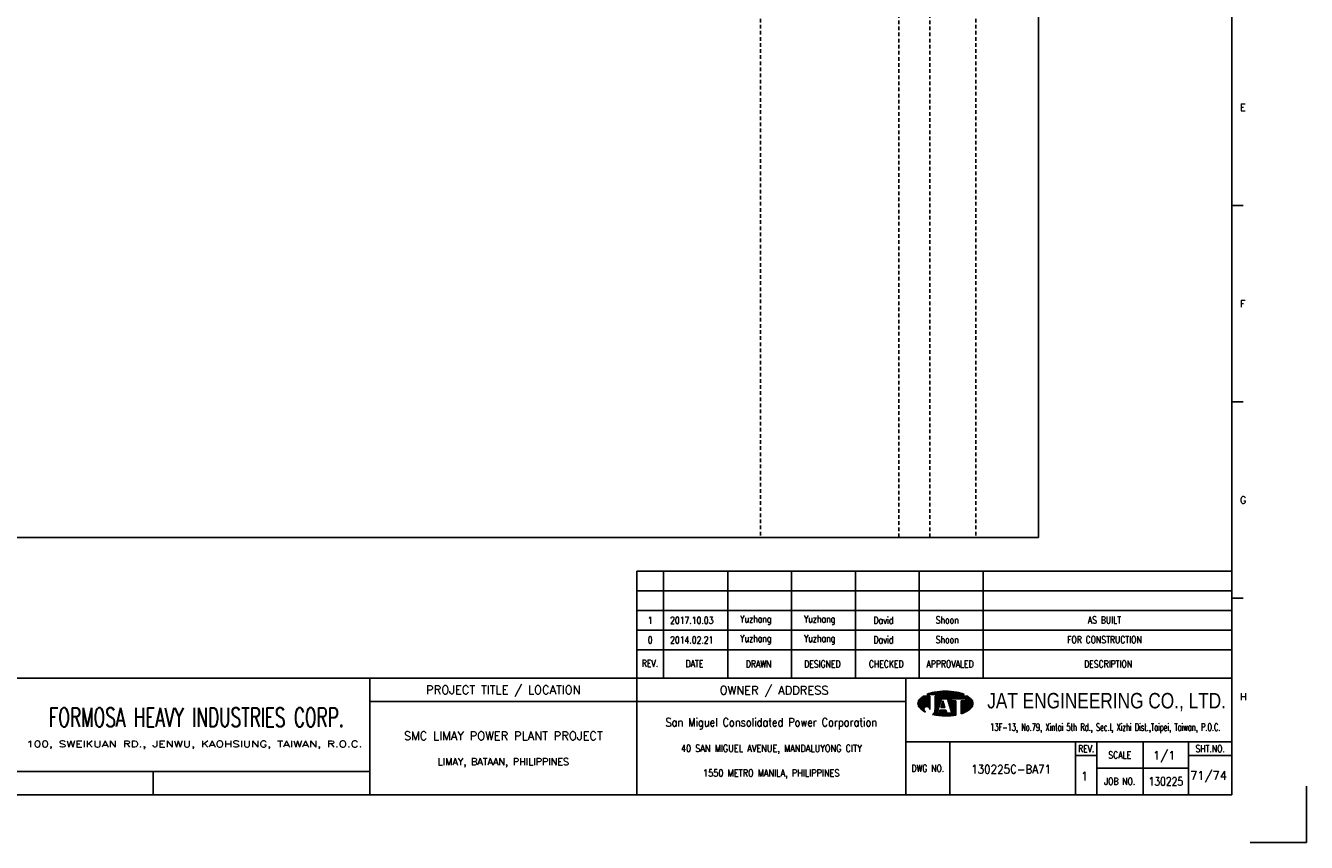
# Model space of a CAD drawing. Extents: x 3062 to 4028, y -111 to 571.
# Tile 2 of 3: x 3504 to 4028, y -111 to 223. Entities that reach past the tile are written whole.
import ezdxf
from ezdxf.enums import TextEntityAlignment as Align

# ---------------------------------------------------------------- set-up
doc = ezdxf.new("R2010")
doc.units = 0
doc.header["$MEASUREMENT"] = 0
doc.linetypes.add('HIDDEN', pattern=[4, 1.5, -1, 1.5])
doc.layers.get('0').update_dxf_attribs({"linetype": 'CONTINUOUS'})
doc.layers.get('Defpoints').update_dxf_attribs({"linetype": 'CONTINUOUS'})
for name, color, linetype in [('B_DIM', 7, 'CONTINUOUS'), ('CON', 4, 'CONTINUOUS'), ('HID', 2, 'HIDDEN'), ('T', 2, 'CONTINUOUS'), ('TEXT', 7, 'CONTINUOUS'), ('圖框CON', 4, 'CONTINUOUS'), ('框線', 6, 'CONTINUOUS')]:
    doc.layers.add(name, color=color, linetype=linetype)
doc.styles.add('AEH', font='simplex', dxfattribs={"width": 0.8, "bigfont": 'ae'})
doc.styles.add('DAYUKP', font='complex', dxfattribs={"bigfont": 'DAYUKP.SHX'})
doc.styles.add('E2', font='simplex.shx', dxfattribs={"height": 2})
doc.styles.add('E3', font='simplex.shx', dxfattribs={"height": 3})
doc.styles.add('ROMANS', font='romans', dxfattribs={"width": 0.8})
doc.styles.add('WMF-Arial0', font='arial.ttf')

# ---------------------------------------------------------------- blocks, each defined once
blk = doc.blocks.new('1880-TITLE_BLK')
at = {"layer": 'TEXT', "color": 2, "linetype": 'Continuous', "style": 'E3'}
for tag, p in [('SCALE', (790.95, 31.17)), ('DWG_NO', (736.41, 26.44)), ('REV', (762.59, 23.97)), ('SHT_NO', (806.74, 23.97))]:
    blk.add_attdef(tag, text='', height=3, dxfattribs=at).set_placement(p, align=Align.MIDDLE)
at = {"layer": 'TEXT', "linetype": 'Continuous', "style": 'E2', "width": 0.6}
for tag, p in [('REV_DATE', (418.65, 19.76)), ('APPR_DATE', (492.93, 19.76))]:
    blk.add_attdef(tag, text='', height=2, dxfattribs=at).set_placement(p, align=Align.MIDDLE_LEFT)
blk = doc.blocks.new('1')
at = {"layer": 'B_DIM'}
for p, q in [((2181.53, 118.11), (1938.08, 118.11)), ((1938.08, 74.29), (1938.08, 118.11)), ((1948.92, 74.29), (1948.92, 118.11)), ((1975.28, 74.29), (1975.28, 118.11)), ((2001.39, 74.29), (2001.39, 118.11)), ((2027.5, 74.29), (2027.5, 118.11)), ((2053.62, 74.29), (2053.62, 118.11)), ((2079.73, 74.29), (2079.73, 118.11)), ((2181.53, 110.07), (1938.08, 110.07)), ((1938.08, 77.93), (1938.08, 104.33)), ((2181.53, 102.03), (1938.08, 102.03)), ((2181.53, 93.99), (1938.08, 93.99)), ((2181.53, 85.95), (1938.08, 85.95))]:
    blk.add_line(p, q, dxfattribs=at)
at = {"layer": 'Defpoints'}
blk.add_lwpolyline([(2189, 7.08), (2211.97, 7.08), (2211.97, 30.05)], dxfattribs=at)
at = {"layer": 'T', "color": 0, "lineweight": -3}
for p, q in [((2057.61, 67.67), (2058.11, 68.18)), ((2057.83, 67.67), (2058.43, 68.27)), ((2058.05, 67.67), (2058.73, 68.35)), ((2058.27, 67.67), (2059.03, 68.43)), ((2058.49, 67.67), (2059.32, 68.49)), ((2058.72, 67.67), (2059.6, 68.55)), ((2058.94, 67.67), (2059.87, 68.6)), ((2059.16, 67.67), (2060.14, 68.65)), ((2059.38, 67.67), (2060.41, 68.7)), ((2059.6, 67.67), (2060.67, 68.74)), ((2059.82, 67.67), (2060.93, 68.77)), ((2060.05, 67.67), (2061.18, 68.81)), ((2060.27, 67.67), (2061.44, 68.84)), ((2060.49, 67.67), (2061.69, 68.87)), ((2060.71, 67.67), (2061.93, 68.89)), ((2060.93, 67.67), (2062.18, 68.91)), ((2061.15, 67.67), (2062.42, 68.93)), ((2061.38, 67.67), (2062.66, 68.95)), ((2061.6, 67.67), (2062.89, 68.97)), ((2061.82, 67.67), (2063.13, 68.98)), ((2062.04, 67.67), (2063.36, 68.99)), ((2062.26, 67.67), (2063.59, 69)), ((2062.48, 67.67), (2063.82, 69)), ((2062.71, 67.67), (2064.04, 69.01)), ((2062.93, 67.67), (2064.27, 69.01)), ((2063.15, 67.67), (2064.49, 69.01)), ((2063.37, 67.67), (2064.71, 69.01)), ((2063.59, 67.67), (2064.92, 69)), ((2063.81, 67.67), (2065.14, 69)), ((2064.04, 67.67), (2065.35, 68.99)), ((2064.26, 67.67), (2065.56, 68.98)), ((2064.48, 67.67), (2065.78, 68.97)), ((2064.7, 67.67), (2065.98, 68.95)), ((2064.92, 67.67), (2066.19, 68.94)), ((2065.14, 67.67), (2066.4, 68.92)), ((2065.37, 67.67), (2066.6, 68.9)), ((2065.59, 67.67), (2066.8, 68.88)), ((2065.81, 67.67), (2067, 68.86)), ((2066.03, 67.67), (2067.2, 68.84)), ((2066.25, 67.67), (2067.4, 68.82)), ((2066.47, 67.67), (2067.6, 68.79)), ((2066.7, 67.67), (2067.79, 68.77)), ((2066.92, 67.67), (2067.98, 68.74)), ((2067.14, 67.67), (2068.18, 68.71)), ((2067.36, 67.67), (2068.37, 68.68)), ((2067.58, 67.67), (2068.56, 68.64)), ((2067.81, 67.67), (2068.75, 68.61)), ((2068.03, 67.67), (2068.93, 68.58)), ((2068.25, 67.67), (2069.12, 68.54)), ((2068.47, 67.67), (2069.3, 68.5)), ((2068.69, 67.67), (2069.48, 68.46)), ((2068.91, 67.67), (2069.66, 68.42)), ((2069.14, 67.67), (2069.84, 68.37)), ((2069.36, 67.67), (2070.01, 68.33)), ((2069.58, 67.67), (2070.19, 68.28)), ((2069.8, 67.67), (2070.36, 68.23)), ((2070.02, 67.67), (2070.53, 68.18)), ((2070.24, 67.67), (2070.7, 68.13)), ((2053.09, 63.82), (2056.14, 66.87)), ((2053.09, 64.04), (2055.92, 66.87)), ((2053.11, 63.62), (2056.36, 66.87)), ((2053.12, 64.29), (2055.7, 66.87)), ((2053.14, 63.43), (2056.58, 66.87)), ((2053.18, 63.25), (2056.8, 66.87)), ((2053.18, 64.57), (2055.47, 66.87)), ((2053.24, 63.08), (2057.03, 66.87)), ((2053.29, 64.91), (2055.25, 66.87)), ((2053.3, 62.92), (2057.25, 66.87)), ((2053.37, 62.77), (2057.47, 66.87)), ((2053.45, 62.63), (2057.69, 66.87)), ((2053.54, 62.5), (2057.91, 66.86)), ((2053.61, 65.45), (2054.47, 66.31)), ((2053.64, 62.37), (2057.91, 66.64)), ((2053.74, 62.25), (2057.91, 66.42)), ((2053.84, 62.14), (2057.91, 66.2)), ((2053.95, 62.02), (2057.91, 65.98)), ((2054.07, 61.91), (2057.91, 65.75)), ((2054.18, 61.8), (2057.91, 65.53)), ((2054.29, 61.7), (2057.91, 65.31)), ((2054.41, 61.59), (2057.91, 65.09)), ((2054.53, 61.49), (2057.91, 64.87)), ((2054.65, 61.39), (2057.91, 64.65)), ((2056.12, 62.63), (2057.91, 64.42)), ((2056.46, 62.75), (2057.91, 64.2)), ((2056.7, 62.77), (2057.91, 63.98)), ((2056.9, 62.75), (2057.91, 63.76)), ((2056.94, 67.67), (2057.09, 67.82)), ((2057.08, 62.71), (2057.91, 63.54)), ((2057.16, 67.67), (2057.44, 67.95)), ((2057.23, 62.64), (2057.91, 63.32)), ((2057.37, 62.56), (2057.91, 63.09)), ((2057.39, 67.67), (2057.78, 68.07)), ((2057.5, 62.46), (2057.91, 62.87)), ((2060.05, 63.24), (2063.68, 66.87)), ((2060.05, 63.46), (2063.46, 66.87)), ((2060.05, 63.68), (2063.23, 66.87)), ((2060.05, 63.9), (2063.01, 66.87)), ((2060.05, 64.13), (2062.79, 66.87)), ((2060.05, 64.35), (2062.57, 66.87)), ((2060.05, 64.57), (2062.35, 66.87)), ((2060.05, 64.79), (2062.13, 66.87)), ((2060.05, 65.01), (2061.9, 66.87)), ((2060.05, 65.23), (2061.68, 66.87)), ((2060.05, 65.46), (2061.46, 66.87)), ((2060.05, 66.12), (2060.79, 66.87)), ((2060.05, 66.34), (2060.57, 66.87)), ((2060.05, 66.56), (2060.35, 66.87)), ((2060.05, 66.79), (2060.13, 66.87)), ((2060.05, 65.68), (2061.24, 66.87)), ((2060.05, 65.9), (2061.02, 66.87)), ((2060.05, 63.02), (2062.67, 65.64)), ((2060.05, 62.8), (2062.57, 65.32)), ((2060.05, 62.57), (2062.47, 64.99)), ((2060.05, 62.35), (2062.36, 64.67)), ((2060.05, 62.13), (2062.26, 64.34)), ((2060.05, 61.91), (2062.16, 64.02)), ((2060.05, 61.69), (2062.05, 63.69)), ((2060.05, 61.46), (2061.95, 63.37)), ((2062.45, 62.32), (2063.71, 63.57)), ((2062.5, 62.58), (2063.65, 63.74)), ((2062.6, 62.91), (2063.6, 63.91)), ((2062.68, 62.32), (2063.76, 63.4)), ((2062.7, 63.23), (2063.55, 64.08)), ((2062.8, 63.56), (2063.49, 64.25)), ((2062.83, 65.8), (2063.9, 66.87)), ((2062.9, 62.32), (2063.81, 63.24)), ((2062.91, 63.88), (2063.44, 64.42)), ((2063.01, 64.2), (2063.39, 64.58)), ((2063.05, 65.8), (2064.12, 66.87)), ((2063.11, 64.53), (2063.33, 64.75)), ((2063.12, 62.32), (2063.87, 63.07)), ((2063.21, 64.85), (2063.28, 64.92)), ((2063.27, 65.8), (2064.34, 66.87)), ((2063.34, 62.32), (2063.92, 62.9)), ((2063.49, 65.8), (2064.56, 66.87)), ((2063.72, 65.8), (2064.79, 66.87)), ((2063.94, 65.8), (2065.01, 66.87)), ((2064.16, 65.8), (2065.23, 66.87)), ((2064.38, 65.8), (2065.45, 66.87)), ((2064.6, 65.8), (2065.67, 66.87)), ((2064.82, 65.8), (2065.89, 66.87)), ((2065.05, 65.8), (2066.12, 66.87)), ((2065.16, 65.69), (2066.34, 66.87)), ((2065.22, 65.53), (2066.56, 66.87)), ((2065.27, 65.36), (2066.78, 66.87)), ((2065.32, 65.19), (2067, 66.87)), ((2065.38, 65.02), (2067.22, 66.87)), ((2065.43, 64.85), (2067.45, 66.87)), ((2065.48, 64.69), (2067.67, 66.87)), ((2065.54, 64.52), (2066.74, 65.71)), ((2065.59, 64.35), (2066.74, 65.49)), ((2065.65, 64.18), (2066.74, 65.27)), ((2065.7, 64.01), (2066.74, 65.05)), ((2065.75, 63.84), (2066.9, 65)), ((2065.81, 63.68), (2067.12, 65)), ((2065.86, 63.51), (2067.35, 65)), ((2065.91, 63.34), (2067.57, 65)), ((2065.97, 63.17), (2067.79, 65)), ((2066.02, 63), (2068.01, 65)), ((2066.07, 62.84), (2068.23, 65)), ((2066.13, 62.67), (2068.46, 65)), ((2066.18, 62.5), (2068.61, 64.93)), ((2066.23, 62.33), (2068.61, 64.71)), ((2066.29, 62.16), (2068.61, 64.48)), ((2066.34, 61.99), (2068.61, 64.26)), ((2066.39, 61.83), (2068.61, 64.04)), ((2066.45, 61.66), (2068.61, 63.82)), ((2066.5, 61.49), (2068.61, 63.6)), ((2066.56, 61.32), (2068.61, 63.38)), ((2066.61, 61.15), (2068.61, 63.15)), ((2066.66, 60.99), (2068.61, 62.93)), ((2066.82, 65.8), (2067.89, 66.87)), ((2067.04, 65.8), (2068.11, 66.87)), ((2067.26, 65.8), (2068.33, 66.87)), ((2067.48, 65.8), (2068.55, 66.87)), ((2067.71, 65.8), (2068.78, 66.87)), ((2067.93, 65.8), (2069, 66.87)), ((2068.15, 65.8), (2069.22, 66.87)), ((2068.37, 65.8), (2069.44, 66.87)), ((2068.59, 65.8), (2069.66, 66.87)), ((2068.81, 65.8), (2069.88, 66.87)), ((2069.04, 65.8), (2070.11, 66.87)), ((2069.26, 65.8), (2070.33, 66.87)), ((2069.48, 65.8), (2070.55, 66.87)), ((2069.7, 65.8), (2070.77, 66.87)), ((2069.92, 65.8), (2070.99, 66.87)), ((2070.14, 65.8), (2071.21, 66.87)), ((2070.37, 65.8), (2071.44, 66.87)), ((2070.47, 67.67), (2070.87, 68.07)), ((2070.59, 65.8), (2071.66, 66.87)), ((2070.69, 67.67), (2071.03, 68.02)), ((2070.75, 63.08), (2074.07, 66.4)), ((2070.75, 62.86), (2074.19, 66.3)), ((2070.75, 62.63), (2074.31, 66.2)), ((2070.75, 62.41), (2074.43, 66.09)), ((2070.75, 62.19), (2074.54, 65.98)), ((2070.75, 61.97), (2074.66, 65.87)), ((2070.75, 61.75), (2074.77, 65.76)), ((2070.75, 61.53), (2074.87, 65.65)), ((2070.75, 61.3), (2074.98, 65.53)), ((2070.75, 61.08), (2075.08, 65.41)), ((2070.75, 60.86), (2075.17, 65.28)), ((2070.75, 60.64), (2075.25, 65.14)), ((2070.75, 63.96), (2071.78, 65)), ((2070.75, 63.74), (2072, 65)), ((2070.75, 63.52), (2072.22, 65)), ((2070.75, 63.3), (2072.45, 65)), ((2070.75, 64.41), (2071.34, 65)), ((2070.75, 64.19), (2071.56, 65)), ((2070.75, 64.85), (2070.89, 65)), ((2070.75, 64.63), (2071.12, 65)), ((2070.75, 60.42), (2075.33, 64.99)), ((2070.75, 60.2), (2075.39, 64.84)), ((2070.75, 59.97), (2075.45, 64.67)), ((2070.75, 59.75), (2075.5, 64.5)), ((2070.81, 65.8), (2071.88, 66.87)), ((2070.91, 67.67), (2071.2, 67.96)), ((2071.03, 65.8), (2072.1, 66.87)), ((2071.07, 59.85), (2075.53, 64.32)), ((2071.13, 67.67), (2071.36, 67.9)), ((2071.25, 65.8), (2072.32, 66.87)), ((2071.35, 67.67), (2071.52, 67.84)), ((2071.42, 59.97), (2075.56, 64.12)), ((2071.47, 65.8), (2072.54, 66.87)), ((2071.57, 67.67), (2071.68, 67.77)), ((2071.7, 65.8), (2072.77, 66.87)), ((2071.78, 60.12), (2075.57, 63.9)), ((2071.8, 67.67), (2071.83, 67.71)), ((2071.92, 65.8), (2072.99, 66.87)), ((2072.14, 65.8), (2073.21, 66.87)), ((2072.17, 60.28), (2075.55, 63.67)), ((2072.36, 65.8), (2073.43, 66.87)), ((2072.58, 65.8), (2073.57, 66.78)), ((2072.59, 60.48), (2075.51, 63.4)), ((2072.62, 65.62), (2073.7, 66.69)), ((2072.62, 65.39), (2073.83, 66.6)), ((2072.62, 65.17), (2073.95, 66.5)), ((2073.08, 60.75), (2075.42, 63.1)), ((2054.78, 61.29), (2055.59, 62.11)), ((2054.9, 61.2), (2055.48, 61.77)), ((2055.03, 61.11), (2055.46, 61.53)), ((2055.16, 61.01), (2055.47, 61.33)), ((2055.3, 60.93), (2055.52, 61.15)), ((2055.43, 60.84), (2055.59, 60.99)), ((2055.57, 60.76), (2055.67, 60.85)), ((2055.71, 60.67), (2055.76, 60.73)), ((2055.85, 60.59), (2055.88, 60.62)), ((2056, 60.52), (2056, 60.52)), ((2056.14, 60.44), (2056.14, 60.44)), ((2057.61, 62.35), (2057.91, 62.65)), ((2057.7, 62.23), (2057.91, 62.43)), ((2057.79, 62.09), (2057.91, 62.21)), ((2057.85, 61.93), (2057.91, 61.99)), ((2057.89, 61.75), (2057.91, 61.76)), ((2057.91, 61.54), (2057.91, 61.55)), ((2059.09, 59.4), (2061.43, 61.74)), ((2059.28, 59.36), (2061.33, 61.42)), ((2059.46, 59.32), (2061.23, 61.09)), ((2059.64, 59.29), (2061.12, 60.77)), ((2059.83, 59.25), (2061.02, 60.44)), ((2059.86, 60.39), (2061.54, 62.07)), ((2059.98, 60.73), (2061.64, 62.39)), ((2060.02, 59.22), (2060.92, 60.12)), ((2060.03, 61), (2061.74, 62.72)), ((2060.05, 61.24), (2060.05, 61.24)), ((2060.21, 59.19), (2060.93, 59.91)), ((2060.4, 59.16), (2061.15, 59.91)), ((2060.59, 59.13), (2061.38, 59.91)), ((2060.78, 59.1), (2061.6, 59.91)), ((2060.98, 59.07), (2063.16, 61.25)), ((2061.17, 59.04), (2063.38, 61.25)), ((2061.37, 59.02), (2063.6, 61.25)), ((2061.57, 59), (2063.82, 61.25)), ((2061.68, 59.99), (2062.94, 61.25)), ((2061.77, 58.97), (2064.04, 61.25)), ((2061.78, 60.32), (2062.71, 61.25)), ((2061.88, 60.64), (2062.49, 61.25)), ((2061.97, 58.95), (2064.27, 61.25)), ((2061.99, 60.96), (2062.27, 61.25)), ((2062.17, 58.94), (2064.45, 61.21)), ((2062.38, 58.92), (2064.51, 61.05)), ((2062.58, 58.9), (2064.56, 60.88)), ((2062.79, 58.89), (2064.61, 60.71)), ((2063, 58.88), (2064.67, 60.54)), ((2063.21, 58.87), (2064.72, 60.37)), ((2063.43, 58.86), (2064.77, 60.2)), ((2063.56, 62.32), (2063.97, 62.73)), ((2063.64, 58.85), (2064.82, 60.03)), ((2063.78, 62.32), (2064.03, 62.56)), ((2063.86, 58.85), (2064.92, 59.91)), ((2064.01, 62.32), (2064.08, 62.39)), ((2064.08, 58.84), (2065.15, 59.91)), ((2064.3, 58.84), (2065.37, 59.91)), ((2064.52, 58.84), (2065.59, 59.91)), ((2064.74, 58.85), (2065.81, 59.91)), ((2064.97, 58.85), (2066.03, 59.91)), ((2065.2, 58.86), (2066.25, 59.91)), ((2065.43, 58.87), (2066.48, 59.91)), ((2065.66, 58.88), (2066.7, 59.91)), ((2065.9, 58.89), (2066.92, 59.91)), ((2066.14, 58.91), (2068.61, 61.38)), ((2066.38, 58.93), (2068.61, 61.16)), ((2066.62, 58.95), (2068.61, 60.94)), ((2066.72, 60.82), (2068.61, 62.71)), ((2066.77, 60.65), (2068.61, 62.49)), ((2066.82, 60.48), (2068.61, 62.27)), ((2066.87, 58.97), (2068.61, 60.72)), ((2066.88, 60.31), (2068.61, 62.05)), ((2066.93, 60.14), (2068.61, 61.82)), ((2066.98, 59.98), (2068.61, 61.6)), ((2067.11, 59), (2068.61, 60.49)), ((2067.37, 59.03), (2068.61, 60.27)), ((2067.62, 59.06), (2068.61, 60.05)), ((2067.88, 59.1), (2068.61, 59.83)), ((2068.14, 59.14), (2068.61, 59.61)), ((2068.4, 59.18), (2068.61, 59.38)), ((2073.74, 61.19), (2075.24, 62.69))]:
    blk.add_line(p, q, dxfattribs=at)
at = {"layer": 'T', "lineweight": -3}
for p, q in [((2057.91, 66.87), (2055.21, 66.87)), ((2056.73, 67.67), (2071.93, 67.67)), ((2057.91, 66.87), (2057.91, 61.52)), ((2073.45, 66.87), (2060.05, 66.87)), ((2060.05, 66.33), (2060.05, 66.87)), ((2060.05, 66.87), (2060.05, 61.23)), ((2061.8, 63.05), (2060.05, 61.24)), ((2060.85, 59.91), (2062.72, 65.8)), ((2063.26, 65), (2062.41, 62.32)), ((2062.72, 65.8), (2065.13, 65.8)), ((2064.1, 62.32), (2063.26, 65)), ((2063.79, 65.8), (2065.13, 65.8)), ((2065.13, 65.8), (2067, 59.91)), ((2066.74, 65.8), (2072.62, 65.8)), ((2066.74, 65), (2066.74, 65.8)), ((2068.61, 65), (2066.74, 65)), ((2068.61, 65), (2068.61, 59.21)), ((2072.62, 65), (2070.75, 65)), ((2070.75, 65), (2070.75, 59.74)), ((2072.62, 65.8), (2072.62, 65)), ((2061.65, 59.91), (2060.85, 59.91)), ((2062.08, 61.25), (2061.65, 59.91)), ((2064.44, 61.25), (2062.08, 61.25)), ((2062.41, 62.32), (2064.1, 62.32)), ((2064.86, 59.91), (2064.44, 61.25)), ((2067, 59.91), (2064.86, 59.91))]:
    blk.add_line(p, q, dxfattribs=at)
for centre, major_axis, start_param, end_param in [((2062.5, 54), (-10.49, 10.49), 5.683021, 5.897183), ((2064.33, 44.23), (-17.52, 17.52), 5.497787, 5.683021), ((2064.33, 44.23), (17.52, 17.52), 0.600164, 0.785398), ((2066.16, 54), (10.49, 10.49), 0.386002, 0.600164), ((2055.58, 63.92), (1.76, 1.76), 1.614811, 2.356194), ((2055.58, 63.92), (-1.76, 1.76), 0.785398, 1.526782), ((2059.72, 60.14), (-5.73, 5.73), 6.088179, 6.3272), ((2068.93, 60.14), (-5.73, 5.73), 4.668374, 4.907395), ((2073.07, 63.92), (-1.76, 1.76), 3.926991, 4.668374), ((2073.07, 63.92), (1.76, 1.76), 4.756403, 5.497787), ((2059.72, 67.71), (5.73, 5.73), 3.097578, 3.478972), ((2056.68, 61.54), (-0.868, 0.868), 3.906164, 8.245601), ((2057.88, 61.28), (1.53, 1.53), 4.470635, 5.546585), ((2064.33, 83.62), (17.52, 17.52), 3.710226, 3.926991), ((2064.33, 83.62), (17.52, 17.52), 3.926991, 4.100643), ((2066.16, 73.85), (-10.49, 10.49), 2.670765, 2.781027), ((2068.93, 67.71), (-5.73, 5.73), 2.781027, 3.185607)]:
    blk.add_ellipse(centre, major_axis=major_axis, ratio=1, start_param=start_param, end_param=end_param, dxfattribs=at)
at = {"layer": '圖框CON'}
for p, q in [((2186.14, 267.8), (2181.53, 267.8)), ((2186.14, 187.4), (2181.53, 187.4)), ((2186.14, 107), (2181.53, 107)), ((2048.1, 48.3), (2181.53, 48.3)), ((2066.14, 48.3), (2066.14, 26.6)), ((2117.55, 48.3), (2117.55, 26.6)), ((2126.28, 48.3), (2126.28, 26.6)), ((2145.25, 26.6), (2145.25, 48.3)), ((2163.72, 26.6), (2163.72, 48.3)), ((2117.55, 42.62), (2126.28, 42.62)), ((2163.72, 42.62), (2181.53, 42.62)), ((2126.28, 37.45), (2163.72, 37.45)), ((1740.17, 36.15), (1740.17, 26.6))]:
    blk.add_line(p, q, dxfattribs=at)
for points in [[(1828.89, 26.6), (1828.89, 74.29)], [(1938.08, 26.6), (1938.08, 74.29)], [(2048.1, 26.6), (2048.1, 74.29)], [(2048.1, 64.75), (1828.89, 64.75)], [(1828.89, 36.15), (1802.67, 36.15), (1651.45, 36.15)]]:
    blk.add_lwpolyline(points, dxfattribs=at)
at = {"layer": '框線'}
for p, q in [((2181.53, 26.6), (2181.53, 669.81)), ((2181.53, 74.29), (1308.62, 74.29)), ((2181.53, 26.6), (1308.62, 26.6))]:
    blk.add_line(p, q, dxfattribs=at)
at = {"style": 'DAYUKP'}
for s, p in [('E', (2184.79, 307.99)), ('F', (2184.79, 227.59)), ('G', (2184.79, 147.19)), ('H', (2184.79, 66.79))]:
    blk.add_text(s, height=2.87, dxfattribs=at).set_placement(p, align=Align.MIDDLE_LEFT)
at = {"style": 'WMF-Arial0', "width": 0.8}
blk.add_text('JAT ENGINEERING CO., LTD.', height=6.3172, dxfattribs=at).set_placement((2130.24, 64.55), align=Align.MIDDLE)
at = {"color": 90, "ltscale": 500, "style": 'ROMANS', "width": 0.65}
blk.add_text('FORMOSA HEAVY INDUSTRIES CORP.', height=7.7366, dxfattribs=at).set_placement((1757.9, 58.28), align=Align.MIDDLE)
at = {"color": 2, "ltscale": 500, "style": 'ROMANS', "width": 0.85}
blk.add_text('San Miguel Consolidated Power Corporation', height=3.4457, dxfattribs=at).set_placement((1993.09, 56.23), align=Align.MIDDLE_CENTER)
at = {"color": 2, "ltscale": 500, "style": 'ROMANS'}
for s, height, p in [('SMC LIMAY POWER PLANT PROJECT', 3.4457, (1883.48, 50.7)), ('LIMAY, BATAAN, PHILIPPINES', 2.8714, (1883.48, 40.08))]:
    blk.add_text(s, height=height, dxfattribs=at).set_placement(p, align=Align.MIDDLE_CENTER)
at = {"color": 4, "ltscale": 500, "style": 'ROMANS', "width": 0.85}
for s, p in [('40 SAN MIGUEL AVENUE, MANDALUYONG CITY', (1993.09, 45.61)), ('1550 METRO MANILA, PHILIPPINES', (1993.09, 35.51))]:
    blk.add_text(s, height=2.8714, dxfattribs=at).set_placement(p, align=Align.MIDDLE_CENTER)
at = {"layer": 'B_DIM', "style": 'AEH', "width": 0.8}
for s, height, p in [('REV.', 2.871, (1943.45, 80.37)), ('DATE', 2.871, (1961.68, 80.21)), ('DRAWN', 2.871, (1987.87, 80.12)), ('DESIGNED', 2.871, (2013.98, 80.12)), ('CHECKED', 2.871, (2040.1, 80.12)), ('APPROVALED', 2.871, (2066.21, 80.12)), ('DESCRIPTION', 2.8714, (2130.87, 80.12))]:
    blk.add_text(s, height=height, dxfattribs=at).set_placement(p, align=Align.MIDDLE)
at = {"layer": 'HID', "ltscale": 500, "style": 'ROMANS'}
for s, p in [('PROJECT TITLE / LOCATION', (1883.48, 69.28)), ('OWNER / ADDRESS', (1994.25, 69.12))]:
    blk.add_text(s, height=3.4457, dxfattribs=at).set_placement(p, align=Align.MIDDLE)
at = {"layer": 'HID', "style": 'ROMANS', "width": 1.216198}
blk.add_text('100, SWEIKUAN RD., JENWU, KAOHSIUNG, TAIWAN, R.O.C.', height=2.5897, dxfattribs=at).set_placement((1688.31, 46.06), (1825.84, 46.06), align=Align.FIT)
at = {"layer": 'HID', "color": 7, "style": 'ROMANS', "width": 0.8}
for s, p in [('REV.', (2121.92, 45.46)), ('SHT.NO.', (2172.62, 45.46)), ('SCALE', (2135.64, 42.87)), ('DWG NO.', (2057.12, 37.45)), ('JOB NO.', (2135.64, 32.03))]:
    blk.add_text(s, height=2.871, dxfattribs=at).set_placement(p, align=Align.MIDDLE)
at = {"layer": 'T', "color": 2, "ltscale": 500, "style": 'ROMANS', "width": 0.65}
blk.add_text('13F-13, No.79, Xintai 5th Rd., Sec.I, Xizhi Dist.,Taipei, Taiwan, P.O.C.', height=2.8714, dxfattribs=at).set_placement((2129.74, 52.81), align=Align.CENTER)

msp = doc.modelspace()

# ---------------------------------------------------------------- linework, layer by layer
at = {"layer": 'CON'}
msp.add_lwpolyline([(3204.34, 513.18), (3918.34, 513.18), (3918.34, 13.38), (3204.34, 13.38)], close=True, dxfattribs=at)
at = {"layer": 'HID'}
for p, q in [((3804.59, 513.18), (3804.59, 13.38)), ((3861.29, 512.48), (3861.29, 13.38)), ((3873.89, 512.48), (3873.89, 13.38)), ((3892.79, 513.18), (3892.79, 13.38))]:
    msp.add_line(p, q, dxfattribs=at)

# ---------------------------------------------------------------- block references
msp.add_blockref('1', (1815.98, -118.54))
at = {"layer": 'TEXT', "color": 0}
ref = msp.add_blockref('1880-TITLE_BLK', (3061.33, -111.88), dxfattribs=dict(at, xscale=1.148576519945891, yscale=1.148576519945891, zscale=1.148576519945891))
ref.add_attrib('DWG_NO', '130225C-BA71', dxfattribs={"color": 2, "linetype": 'Continuous', "height": 3.4457, "style": 'E3', "width": 0.9}).set_placement((3907.15, -81.5), align=Align.MIDDLE)
ref.add_attrib('REV', '1', dxfattribs={"color": 2, "linetype": 'Continuous', "height": 3.45, "style": 'E3'}).set_placement((3937.22, -84.34), align=Align.MIDDLE)
ref.add_attrib('SCALE', '1/1', dxfattribs={"color": 2, "linetype": 'Continuous', "height": 3.446, "style": 'E3'}).set_placement((3969.79, -76.08), align=Align.MIDDLE)
ref.add_attrib('SHT_NO', '71/74', dxfattribs={"color": 2, "linetype": 'Continuous', "height": 3.446, "style": 'E3'}).set_placement((3987.93, -84.34), align=Align.MIDDLE)

# ---------------------------------------------------------------- texts
at = {"layer": 'T', "style": 'AEH', "width": 0.8}
for s, height, p in [('1', 2.87, (3759.51, -20.56)), ('2017.10.03', 2.871, (3776.52, -20.53)), ('Yuzhang', 2.871, (3802.72, -20.44)), ('Yuzhang', 2.871, (3828.83, -20.44)), ('David', 2.871, (3854.94, -20.44)), ('Shoon', 2.871, (3881.05, -20.44)), ('AS BUILT', 2.871, (3945.33, -20.44)), ('0', 2.87, (3759.51, -28.6)), ('2014.02.21', 2.871, (3776.52, -28.57)), ('Yuzhang', 2.871, (3802.72, -28.48)), ('Yuzhang', 2.871, (3828.83, -28.48)), ('David', 2.871, (3854.94, -28.48)), ('Shoon', 2.871, (3881.05, -28.48)), ('FOR CONSTRUCTION', 2.8714, (3945.33, -28.48))]:
    msp.add_text(s, height=height, dxfattribs=at).set_placement(p, align=Align.MIDDLE)
at = {"layer": 'TEXT', "color": 2, "style": 'E3', "width": 0.8}
msp.add_text('130225', height=3.446, dxfattribs=at).set_placement((3970.46, -86.51), align=Align.MIDDLE_CENTER)

doc.saveas('drawing.dxf')
